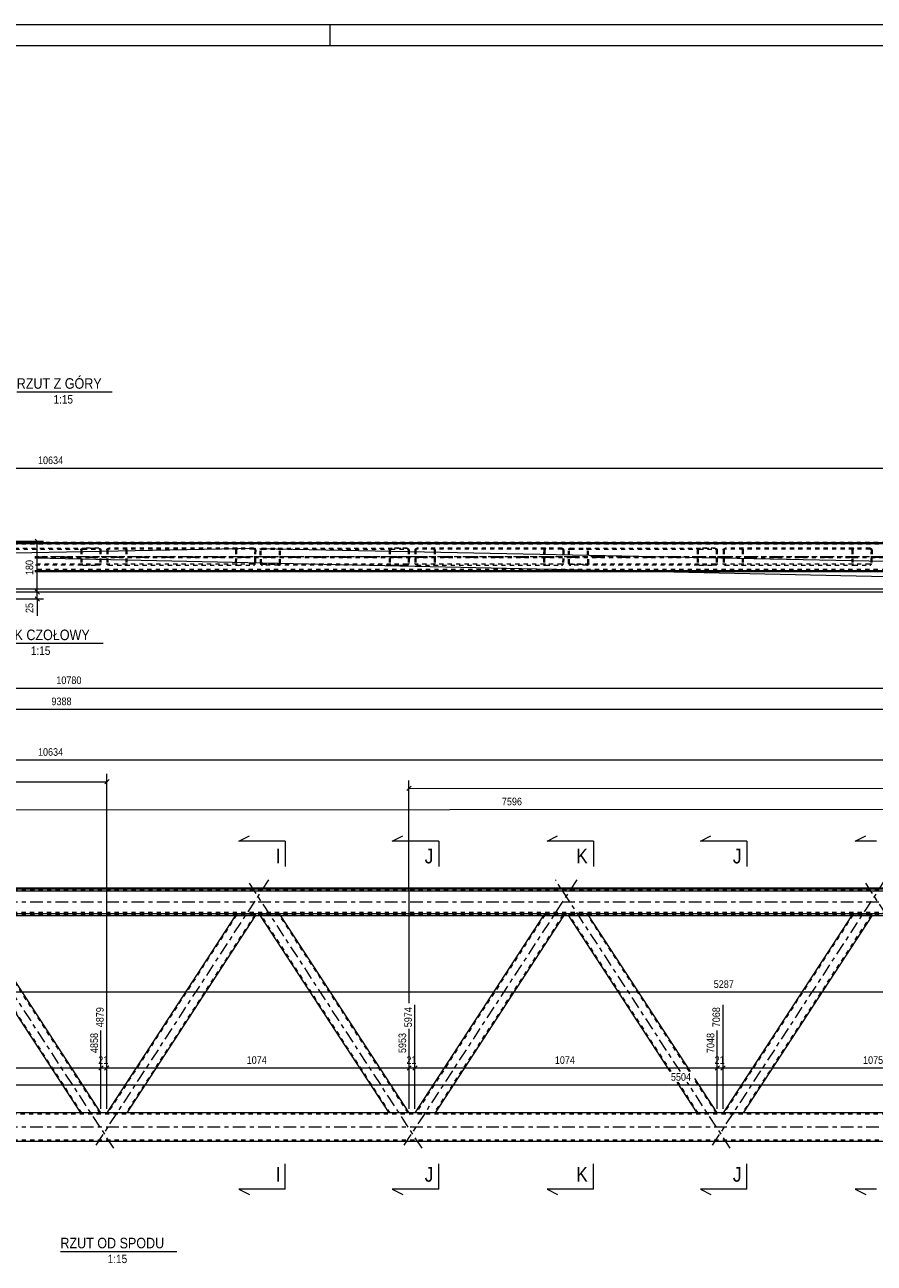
# Model space of a CAD drawing. Header units: millimetres. Extents: x 0 to 914, y 0 to 610.
# Tile 11 of 12: x 422 to 623, y 317 to 610. Entities that reach past the tile are written whole.
import ezdxf

# ---------------------------------------------------------------- set-up
doc = ezdxf.new("R2010")
doc.units = ezdxf.units.MM
for name, pattern in [('XKITLINE00', [0]), ('XKITLINE01', [4, 1, -1, 1, -1]), ('XKITLINE03', [6, 3, -1, 1, -1])]:
    doc.linetypes.add(name, pattern=pattern)
for name, color, linetype, lineweight in [('Arkusz rysunku', 3, 'Continuous', 0), ('Element', 2, 'Continuous', 0), ('Inny typ obiektu', 7, 'Continuous', 0), ('Przekrój', 7, 'Continuous', 0), ('Wymiar', 4, 'Continuous', 0)]:
    doc.layers.add(name, color=color, linetype=linetype, lineweight=lineweight)
doc.styles.add('ARIAL', font='ARIAL.TTF')

msp = doc.modelspace()

# ---------------------------------------------------------------- linework, layer by layer
at = {"layer": 'Arkusz rysunku', "linetype": 'XKITLINE00', "lineweight": 0}
for p, q in [((914, 610), (0, 610)), ((494, 605), (494, 610)), ((909, 605), (5, 605))]:
    msp.add_line(p, q, dxfattribs=at)
at = {"layer": 'Element', "linetype": 'XKITLINE01', "lineweight": 0}
for p, q in [((741.68, 487.28), (344.95, 487.28)), ((344.95, 487.01), (741.68, 487.01)), ((405.43, 485.75), (435.42, 485.75)), ((409.25, 485.95), (439.24, 485.95)), ((434.94, 485.55), (434.98, 485.7)), ((434.94, 485.55), (434.94, 482.35)), ((434.98, 485.7), (435.08, 485.83)), ((435.08, 485.83), (435.24, 485.92)), ((435.2, 485.62), (435.18, 485.55)), ((435.18, 485.55), (435.18, 482.35)), ((435.25, 485.69), (435.2, 485.62)), ((435.24, 485.92), (435.42, 485.95)), ((435.33, 485.73), (435.25, 485.69)), ((435.42, 485.75), (435.33, 485.73)), ((439.24, 485.95), (435.42, 485.95)), ((435.42, 485.75), (439.24, 485.75)), ((439.24, 485.95), (439.42, 485.92)), ((439.33, 485.73), (439.24, 485.75)), ((439.41, 485.69), (439.33, 485.73)), ((439.46, 485.62), (439.41, 485.69)), ((439.42, 485.92), (439.58, 485.83)), ((439.48, 485.55), (439.46, 485.62)), ((439.48, 485.55), (439.48, 482.35)), ((439.58, 485.83), (439.68, 485.7)), ((439.68, 485.7), (439.72, 485.55)), ((439.72, 485.55), (439.72, 482.35)), ((441.08, 485.55), (441.12, 485.7)), ((441.08, 485.55), (441.08, 482.35)), ((441.12, 485.7), (441.22, 485.83)), ((441.22, 485.83), (441.38, 485.92)), ((441.34, 485.62), (441.32, 485.55)), ((441.32, 485.55), (441.32, 482.35)), ((441.39, 485.69), (441.34, 485.62)), ((441.38, 485.92), (441.56, 485.95)), ((441.47, 485.73), (441.39, 485.69)), ((441.56, 485.75), (441.47, 485.73)), ((475.89, 485.95), (441.56, 485.95)), ((475.89, 485.75), (441.56, 485.75)), ((445.38, 485.95), (445.56, 485.92)), ((445.47, 485.73), (445.38, 485.75)), ((445.55, 485.69), (445.47, 485.73)), ((445.6, 485.62), (445.55, 485.69)), ((445.56, 485.92), (445.72, 485.83)), ((445.62, 485.55), (445.6, 485.62)), ((445.62, 485.55), (445.62, 482.35)), ((445.72, 485.83), (445.82, 485.7)), ((445.82, 485.7), (445.86, 485.55)), ((445.86, 485.55), (445.86, 482.35)), ((471.59, 485.55), (471.52, 482.35)), ((471.63, 485.7), (471.59, 485.55)), ((471.74, 485.83), (471.63, 485.7)), ((471.89, 485.92), (471.74, 485.83)), ((471.83, 485.55), (471.76, 482.35)), ((471.83, 485.55), (471.85, 485.62)), ((471.85, 485.62), (471.9, 485.69)), ((472.08, 485.95), (471.89, 485.92)), ((471.9, 485.69), (471.98, 485.73)), ((471.98, 485.73), (472.07, 485.75)), ((476.08, 485.92), (475.89, 485.95)), ((475.89, 485.75), (475.98, 485.73)), ((475.98, 485.73), (476.06, 485.69)), ((476.06, 485.69), (476.11, 485.62)), ((476.12, 485.55), (476.06, 482.35)), ((476.23, 485.83), (476.08, 485.92)), ((476.11, 485.62), (476.12, 485.55)), ((476.33, 485.7), (476.23, 485.83)), ((476.36, 485.55), (476.3, 482.35)), ((476.36, 485.55), (476.33, 485.7)), ((477.46, 485.7), (477.42, 485.55)), ((477.49, 482.35), (477.42, 485.55)), ((477.56, 485.83), (477.46, 485.7)), ((477.71, 485.92), (477.56, 485.83)), ((477.66, 485.55), (477.68, 485.62)), ((477.73, 482.35), (477.66, 485.55)), ((477.68, 485.62), (477.73, 485.69)), ((477.89, 485.95), (477.71, 485.92)), ((477.73, 485.69), (477.81, 485.73)), ((477.81, 485.73), (477.9, 485.75)), ((477.89, 485.95), (481.71, 485.95)), ((477.9, 485.75), (508.4, 485.75)), ((477.9, 485.75), (481.71, 485.75)), ((481.71, 485.95), (512.22, 485.95)), ((481.89, 485.92), (481.71, 485.95)), ((481.71, 485.75), (481.81, 485.73)), ((481.81, 485.73), (481.88, 485.69)), ((481.88, 485.69), (481.94, 485.62)), ((482.05, 485.83), (481.89, 485.92)), ((481.94, 485.62), (481.96, 485.55)), ((482.02, 482.35), (481.96, 485.55)), ((482.16, 485.7), (482.05, 485.83)), ((482.2, 485.55), (482.16, 485.7)), ((482.26, 482.35), (482.2, 485.55)), ((507.93, 485.55), (507.96, 485.7)), ((507.93, 485.55), (507.93, 482.35)), ((507.96, 485.7), (508.07, 485.83)), ((508.07, 485.83), (508.22, 485.92)), ((508.18, 485.62), (508.17, 485.55)), ((508.17, 485.55), (508.17, 482.35)), ((508.24, 485.69), (508.18, 485.62)), ((508.22, 485.92), (508.4, 485.95)), ((508.31, 485.73), (508.24, 485.69)), ((508.4, 485.75), (508.31, 485.73)), ((512.22, 485.95), (508.4, 485.95)), ((508.4, 485.75), (512.22, 485.75)), ((512.22, 485.95), (512.41, 485.92)), ((512.31, 485.73), (512.22, 485.75)), ((512.39, 485.69), (512.31, 485.73)), ((512.44, 485.62), (512.39, 485.69)), ((512.41, 485.92), (512.56, 485.83)), ((512.46, 485.55), (512.44, 485.62)), ((512.46, 485.55), (512.46, 482.35)), ((512.56, 485.83), (512.66, 485.7)), ((512.66, 485.7), (512.7, 485.55)), ((512.7, 485.55), (512.7, 482.35)), ((514.07, 485.55), (514.1, 485.7)), ((514.07, 485.55), (514.07, 482.35)), ((514.1, 485.7), (514.21, 485.83)), ((514.21, 485.83), (514.36, 485.92)), ((514.32, 485.62), (514.31, 485.55)), ((514.31, 485.55), (514.31, 482.35)), ((514.38, 485.69), (514.32, 485.62)), ((514.36, 485.92), (514.54, 485.95)), ((514.45, 485.73), (514.38, 485.69)), ((514.54, 485.75), (514.45, 485.73)), ((548.88, 485.95), (514.54, 485.95)), ((548.87, 485.75), (514.54, 485.75)), ((518.36, 485.95), (518.55, 485.92)), ((518.45, 485.73), (518.36, 485.75)), ((518.53, 485.69), (518.45, 485.73)), ((518.58, 485.62), (518.53, 485.69)), ((518.55, 485.92), (518.7, 485.83)), ((518.6, 485.55), (518.58, 485.62)), ((518.6, 485.55), (518.6, 482.35)), ((518.7, 485.83), (518.8, 485.7)), ((518.8, 485.7), (518.84, 485.55)), ((518.84, 485.55), (518.84, 482.35)), ((544.57, 485.55), (544.51, 482.35)), ((544.61, 485.7), (544.57, 485.55)), ((544.72, 485.83), (544.61, 485.7)), ((544.87, 485.92), (544.72, 485.83)), ((544.81, 485.55), (544.75, 482.35)), ((544.81, 485.55), (544.83, 485.62)), ((544.83, 485.62), (544.88, 485.69)), ((545.06, 485.95), (544.87, 485.92)), ((544.88, 485.69), (544.96, 485.73)), ((544.96, 485.73), (545.05, 485.75)), ((548.87, 485.75), (548.96, 485.73)), ((549.06, 485.92), (548.88, 485.95)), ((548.96, 485.73), (549.04, 485.69)), ((549.04, 485.69), (549.09, 485.62)), ((549.11, 485.55), (549.04, 482.35)), ((549.21, 485.83), (549.06, 485.92)), ((549.09, 485.62), (549.11, 485.55)), ((549.31, 485.7), (549.21, 485.83)), ((549.34, 485.55), (549.28, 482.35)), ((549.34, 485.55), (549.31, 485.7)), ((550.44, 485.7), (550.41, 485.55)), ((550.47, 482.35), (550.41, 485.55)), ((550.54, 485.83), (550.44, 485.7)), ((550.69, 485.92), (550.54, 485.83)), ((550.64, 485.55), (550.66, 485.62)), ((550.71, 482.35), (550.64, 485.55)), ((550.66, 485.62), (550.71, 485.69)), ((550.87, 485.95), (550.69, 485.92)), ((550.71, 485.69), (550.79, 485.73)), ((550.79, 485.73), (550.88, 485.75)), ((550.87, 485.95), (554.69, 485.95)), ((550.88, 485.75), (581.39, 485.75)), ((550.88, 485.75), (554.7, 485.75)), ((554.69, 485.95), (585.2, 485.95)), ((554.88, 485.92), (554.69, 485.95)), ((554.7, 485.75), (554.79, 485.73)), ((554.79, 485.73), (554.87, 485.69)), ((554.87, 485.69), (554.92, 485.62)), ((555.03, 485.83), (554.88, 485.92)), ((554.92, 485.62), (554.94, 485.55)), ((555, 482.35), (554.94, 485.55)), ((555.14, 485.7), (555.03, 485.83)), ((555.18, 485.55), (555.14, 485.7)), ((555.24, 482.35), (555.18, 485.55)), ((580.91, 485.55), (580.95, 485.7)), ((580.91, 485.55), (580.91, 482.35)), ((580.95, 485.7), (581.05, 485.83)), ((581.05, 485.83), (581.2, 485.92)), ((581.17, 485.62), (581.15, 485.55)), ((581.15, 485.55), (581.15, 482.35)), ((581.22, 485.69), (581.17, 485.62)), ((581.2, 485.92), (581.39, 485.95)), ((581.29, 485.73), (581.22, 485.69)), ((581.39, 485.75), (581.29, 485.73)), ((585.2, 485.95), (581.39, 485.95)), ((581.39, 485.75), (585.2, 485.75)), ((585.2, 485.95), (585.39, 485.92)), ((585.3, 485.73), (585.2, 485.75)), ((585.37, 485.69), (585.3, 485.73)), ((585.42, 485.62), (585.37, 485.69)), ((585.39, 485.92), (585.54, 485.83)), ((585.44, 485.55), (585.42, 485.62)), ((585.44, 485.55), (585.44, 482.35)), ((585.54, 485.83), (585.64, 485.7)), ((585.64, 485.7), (585.68, 485.55)), ((585.68, 485.55), (585.68, 482.35)), ((587.05, 485.55), (587.09, 485.7)), ((587.05, 485.55), (587.05, 482.35)), ((587.09, 485.7), (587.19, 485.83)), ((587.19, 485.83), (587.34, 485.92)), ((587.31, 485.62), (587.29, 485.55)), ((587.29, 485.55), (587.29, 482.35)), ((587.36, 485.69), (587.31, 485.62)), ((587.34, 485.92), (587.53, 485.95)), ((587.44, 485.73), (587.36, 485.69)), ((587.53, 485.75), (587.44, 485.73)), ((621.86, 485.95), (587.53, 485.95)), ((621.86, 485.75), (587.53, 485.75)), ((591.34, 485.95), (591.53, 485.92)), ((591.44, 485.73), (591.34, 485.75)), ((591.51, 485.69), (591.44, 485.73)), ((591.56, 485.62), (591.51, 485.69)), ((591.53, 485.92), (591.68, 485.83)), ((591.58, 485.55), (591.56, 485.62)), ((591.58, 485.55), (591.58, 482.35)), ((591.68, 485.83), (591.79, 485.7)), ((591.79, 485.7), (591.82, 485.55)), ((591.82, 485.55), (591.82, 482.35)), ((617.56, 485.55), (617.49, 482.35)), ((617.6, 485.7), (617.56, 485.55)), ((617.7, 485.83), (617.6, 485.7)), ((617.86, 485.92), (617.7, 485.83)), ((617.79, 485.55), (617.73, 482.35)), ((617.79, 485.55), (617.81, 485.62)), ((617.81, 485.62), (617.87, 485.69)), ((618.04, 485.95), (617.86, 485.92)), ((617.87, 485.69), (617.95, 485.73)), ((617.95, 485.73), (618.04, 485.75)), ((622.04, 485.92), (621.86, 485.95)), ((621.86, 485.75), (621.95, 485.73)), ((621.95, 485.73), (622.02, 485.69)), ((622.02, 485.69), (622.07, 485.62)), ((622.09, 485.55), (622.02, 482.35)), ((622.19, 485.83), (622.04, 485.92)), ((622.07, 485.62), (622.09, 485.55)), ((622.3, 485.7), (622.19, 485.83)), ((622.33, 485.55), (622.26, 482.35)), ((622.33, 485.55), (622.3, 485.7)), ((424.03, 483.96), (749.51, 483.96)), ((424.03, 483.74), (749.51, 483.74)), ((435.42, 482.15), (424.03, 482.15)), ((439.24, 481.95), (424.03, 481.95)), ((434.98, 482.19), (434.94, 482.35)), ((435.08, 482.07), (434.98, 482.19)), ((435.24, 481.98), (435.08, 482.07)), ((435.18, 482.35), (435.2, 482.27)), ((435.2, 482.27), (435.25, 482.21)), ((435.42, 481.95), (435.24, 481.98)), ((435.25, 482.21), (435.33, 482.16)), ((435.33, 482.16), (435.42, 482.15)), ((439.24, 482.15), (435.42, 482.15)), ((435.42, 481.95), (439.24, 481.95)), ((439.24, 482.15), (439.33, 482.16)), ((439.42, 481.98), (439.24, 481.95)), ((439.33, 482.16), (439.41, 482.21)), ((439.41, 482.21), (439.46, 482.27)), ((439.58, 482.07), (439.42, 481.98)), ((439.46, 482.27), (439.48, 482.35)), ((439.68, 482.19), (439.58, 482.07)), ((439.72, 482.35), (439.68, 482.19)), ((441.12, 482.19), (441.08, 482.35)), ((441.22, 482.07), (441.12, 482.19)), ((441.38, 481.98), (441.22, 482.07)), ((441.32, 482.35), (441.34, 482.27)), ((441.34, 482.27), (441.39, 482.21)), ((441.56, 481.95), (441.38, 481.98)), ((441.39, 482.21), (441.47, 482.16)), ((441.47, 482.16), (441.56, 482.15)), ((475.82, 482.15), (441.56, 482.15)), ((441.56, 481.95), (471.99, 481.95)), ((445.38, 482.15), (445.47, 482.16)), ((445.56, 481.98), (445.38, 481.95)), ((445.47, 482.16), (445.55, 482.21)), ((445.55, 482.21), (445.6, 482.27)), ((445.72, 482.07), (445.56, 481.98)), ((445.6, 482.27), (445.62, 482.35)), ((445.82, 482.19), (445.72, 482.07)), ((445.86, 482.35), (445.82, 482.19)), ((471.52, 482.35), (471.56, 482.19)), ((471.56, 482.19), (471.66, 482.07)), ((471.66, 482.07), (471.81, 481.98)), ((471.78, 482.27), (471.76, 482.35)), ((471.83, 482.21), (471.78, 482.27)), ((471.81, 481.98), (471.99, 481.95)), ((471.91, 482.16), (471.83, 482.21)), ((472, 482.15), (471.91, 482.16)), ((471.99, 481.95), (475.81, 481.95)), ((475.81, 481.95), (475.99, 481.98)), ((475.91, 482.16), (475.82, 482.15)), ((475.99, 482.21), (475.91, 482.16)), ((476.04, 482.27), (475.99, 482.21)), ((475.99, 481.98), (476.15, 482.07)), ((476.06, 482.35), (476.04, 482.27)), ((476.15, 482.07), (476.26, 482.19)), ((476.26, 482.19), (476.3, 482.35)), ((477.49, 482.35), (477.53, 482.19)), ((477.53, 482.19), (477.63, 482.06)), ((477.63, 482.06), (477.79, 481.98)), ((477.75, 482.27), (477.73, 482.35)), ((477.8, 482.21), (477.75, 482.27)), ((477.79, 481.98), (477.97, 481.95)), ((477.88, 482.16), (477.8, 482.21)), ((477.97, 482.15), (477.88, 482.16)), ((508.4, 482.15), (477.97, 482.15)), ((477.97, 482.15), (481.79, 482.15)), ((481.79, 481.95), (477.97, 481.95)), ((481.88, 482.16), (481.79, 482.15)), ((481.79, 481.95), (481.97, 481.98)), ((512.22, 481.95), (481.79, 481.95)), ((481.96, 482.21), (481.88, 482.16)), ((482.01, 482.27), (481.96, 482.21)), ((481.97, 481.98), (482.13, 482.06)), ((482.02, 482.35), (482.01, 482.27)), ((482.13, 482.06), (482.23, 482.19)), ((482.23, 482.19), (482.26, 482.35)), ((507.96, 482.19), (507.93, 482.35)), ((508.07, 482.07), (507.96, 482.19)), ((508.22, 481.98), (508.07, 482.07)), ((508.17, 482.35), (508.18, 482.27)), ((508.18, 482.27), (508.24, 482.21)), ((508.4, 481.95), (508.22, 481.98)), ((508.24, 482.21), (508.31, 482.16)), ((508.31, 482.16), (508.4, 482.15)), ((512.22, 482.15), (508.4, 482.15)), ((508.4, 481.95), (512.22, 481.95)), ((512.22, 482.15), (512.31, 482.16)), ((512.41, 481.98), (512.22, 481.95)), ((512.31, 482.16), (512.39, 482.21)), ((512.39, 482.21), (512.44, 482.27)), ((512.56, 482.07), (512.41, 481.98)), ((512.44, 482.27), (512.46, 482.35)), ((512.66, 482.19), (512.56, 482.07)), ((512.7, 482.35), (512.66, 482.19)), ((514.1, 482.19), (514.07, 482.35)), ((514.21, 482.07), (514.1, 482.19)), ((514.36, 481.98), (514.21, 482.07)), ((514.31, 482.35), (514.32, 482.27)), ((514.32, 482.27), (514.38, 482.21)), ((514.54, 481.95), (514.36, 481.98)), ((514.38, 482.21), (514.45, 482.16)), ((514.45, 482.16), (514.54, 482.15)), ((548.8, 482.15), (514.54, 482.15)), ((514.54, 481.95), (544.98, 481.95)), ((518.36, 482.15), (518.45, 482.16)), ((518.55, 481.98), (518.36, 481.95)), ((518.45, 482.16), (518.53, 482.21)), ((518.53, 482.21), (518.58, 482.27)), ((518.7, 482.07), (518.55, 481.98)), ((518.58, 482.27), (518.6, 482.35)), ((518.8, 482.19), (518.7, 482.07)), ((518.84, 482.35), (518.8, 482.19)), ((544.51, 482.35), (544.54, 482.19)), ((544.54, 482.19), (544.64, 482.07)), ((544.64, 482.07), (544.79, 481.98)), ((544.76, 482.27), (544.75, 482.35)), ((544.81, 482.21), (544.76, 482.27)), ((544.79, 481.98), (544.98, 481.95)), ((544.89, 482.16), (544.81, 482.21)), ((544.98, 482.15), (544.89, 482.16)), ((544.98, 481.95), (548.79, 481.95)), ((548.79, 481.95), (548.98, 481.98)), ((548.89, 482.16), (548.8, 482.15)), ((548.97, 482.21), (548.89, 482.16)), ((549.02, 482.27), (548.97, 482.21)), ((548.98, 481.98), (549.13, 482.07)), ((549.04, 482.35), (549.02, 482.27)), ((549.13, 482.07), (549.24, 482.19)), ((549.24, 482.19), (549.28, 482.35)), ((550.47, 482.35), (550.51, 482.19)), ((550.51, 482.19), (550.62, 482.06)), ((550.62, 482.06), (550.77, 481.98)), ((550.73, 482.27), (550.71, 482.35)), ((550.78, 482.21), (550.73, 482.27)), ((550.77, 481.98), (550.96, 481.95)), ((550.86, 482.16), (550.78, 482.21)), ((550.95, 482.15), (550.86, 482.16)), ((581.39, 482.15), (550.95, 482.15)), ((550.95, 482.15), (554.77, 482.15)), ((554.77, 481.95), (550.96, 481.95)), ((554.86, 482.16), (554.77, 482.15)), ((554.77, 481.95), (554.96, 481.98)), ((585.2, 481.95), (554.77, 481.95)), ((554.94, 482.21), (554.86, 482.16)), ((554.99, 482.27), (554.94, 482.21)), ((554.96, 481.98), (555.11, 482.06)), ((555, 482.35), (554.99, 482.27)), ((555.11, 482.06), (555.21, 482.19)), ((555.21, 482.19), (555.24, 482.35)), ((580.95, 482.19), (580.91, 482.35)), ((581.05, 482.07), (580.95, 482.19)), ((581.2, 481.98), (581.05, 482.07)), ((581.15, 482.35), (581.17, 482.27)), ((581.17, 482.27), (581.22, 482.21)), ((581.39, 481.95), (581.2, 481.98)), ((581.22, 482.21), (581.29, 482.16)), ((581.29, 482.16), (581.39, 482.15)), ((585.2, 482.15), (581.39, 482.15)), ((581.39, 481.95), (585.2, 481.95)), ((585.2, 482.15), (585.3, 482.16)), ((585.39, 481.98), (585.2, 481.95)), ((585.3, 482.16), (585.37, 482.21)), ((585.37, 482.21), (585.42, 482.27)), ((585.54, 482.07), (585.39, 481.98)), ((585.42, 482.27), (585.44, 482.35)), ((585.64, 482.19), (585.54, 482.07)), ((585.68, 482.35), (585.64, 482.19)), ((587.09, 482.19), (587.05, 482.35)), ((587.19, 482.07), (587.09, 482.19)), ((587.34, 481.98), (587.19, 482.07)), ((587.29, 482.35), (587.31, 482.27)), ((587.31, 482.27), (587.36, 482.21)), ((587.53, 481.95), (587.34, 481.98)), ((587.36, 482.21), (587.44, 482.16)), ((587.44, 482.16), (587.53, 482.15)), ((621.78, 482.15), (587.53, 482.15)), ((587.53, 481.95), (617.96, 481.95)), ((591.34, 482.15), (591.44, 482.16)), ((591.53, 481.98), (591.34, 481.95)), ((591.44, 482.16), (591.51, 482.21)), ((591.51, 482.21), (591.56, 482.27)), ((591.68, 482.07), (591.53, 481.98)), ((591.56, 482.27), (591.58, 482.35)), ((591.79, 482.19), (591.68, 482.07)), ((591.82, 482.35), (591.79, 482.19)), ((617.49, 482.35), (617.52, 482.19)), ((617.52, 482.19), (617.62, 482.07)), ((617.62, 482.07), (617.78, 481.98)), ((617.75, 482.27), (617.73, 482.35)), ((617.8, 482.21), (617.75, 482.27)), ((617.78, 481.98), (617.96, 481.95)), ((617.87, 482.16), (617.8, 482.21)), ((617.96, 482.15), (617.87, 482.16)), ((617.96, 481.95), (621.78, 481.95)), ((621.87, 482.16), (621.78, 482.15)), ((621.78, 481.95), (621.96, 481.98)), ((621.95, 482.21), (621.87, 482.16)), ((622, 482.27), (621.95, 482.21)), ((621.96, 481.98), (622.12, 482.07)), ((622.02, 482.35), (622, 482.27)), ((622.12, 482.07), (622.22, 482.19)), ((622.22, 482.19), (622.26, 482.35)), ((741.68, 480.88), (424.03, 480.88)), ((778.51, 480.62), (424.03, 480.62)), ((741.68, 480.61), (424.03, 480.61)), ((778.51, 480.6), (424.03, 480.6)), ((424.03, 480.43), (778.51, 480.43)), ((344.95, 404.94), (789.91, 404.94)), ((344.95, 404.81), (789.91, 404.81)), ((789.91, 399.61), (344.95, 399.61)), ((789.91, 399.54), (344.95, 399.54)), ((344.95, 399.08), (789.91, 399.08)), ((439.48, 352.15), (409.49, 398.23)), ((471.83, 399.03), (441.32, 352.15)), ((476.12, 399.03), (445.62, 352.15)), ((471.52, 398.92), (471.49, 398.87)), ((471.52, 398.92), (471.59, 399.03)), ((471.52, 398.92), (471.56, 398.92)), ((471.56, 398.92), (471.66, 398.92)), ((471.63, 399.03), (471.59, 399.03)), ((471.74, 399.03), (471.63, 399.03)), ((471.66, 398.92), (471.81, 398.91)), ((471.89, 399.04), (471.74, 399.03)), ((471.78, 398.92), (471.76, 398.92)), ((471.83, 398.92), (471.78, 398.92)), ((471.81, 398.91), (471.99, 398.91)), ((471.83, 399.03), (471.85, 399.03)), ((471.91, 398.92), (471.83, 398.92)), ((471.85, 399.03), (471.9, 399.03)), ((472.08, 399.04), (471.89, 399.04)), ((471.9, 399.03), (471.98, 399.03)), ((472, 398.92), (471.91, 398.92)), ((471.98, 399.03), (472.07, 399.03)), ((471.99, 398.91), (475.81, 398.91)), ((472, 398.92), (475.82, 398.92)), ((472.07, 399.03), (475.89, 399.03)), ((472.08, 399.04), (475.89, 399.04)), ((475.81, 398.91), (475.99, 398.91)), ((475.91, 398.92), (475.82, 398.92)), ((476.08, 399.04), (475.89, 399.04)), ((475.89, 399.03), (475.98, 399.03)), ((475.99, 398.92), (475.91, 398.92)), ((475.98, 399.03), (476.06, 399.03)), ((476.04, 398.92), (475.99, 398.92)), ((475.99, 398.91), (476.15, 398.92)), ((476.06, 398.92), (476.04, 398.92)), ((476.06, 399.03), (476.11, 399.03)), ((476.23, 399.03), (476.08, 399.04)), ((476.11, 399.03), (476.12, 399.03)), ((476.15, 398.92), (476.26, 398.92)), ((476.33, 399.03), (476.23, 399.03)), ((476.3, 398.92), (476.26, 398.87)), ((476.26, 398.92), (476.3, 398.92)), ((476.3, 398.92), (476.36, 399.03)), ((476.36, 399.03), (476.33, 399.03)), ((477.49, 398.92), (477.42, 399.03)), ((477.46, 399.03), (477.42, 399.03)), ((477.56, 399.03), (477.46, 399.03)), ((477.52, 398.87), (477.49, 398.92)), ((477.49, 398.92), (477.53, 398.92)), ((477.53, 398.92), (477.63, 398.92)), ((477.71, 399.04), (477.56, 399.03)), ((477.63, 398.92), (477.79, 398.91)), ((508.17, 352.15), (477.66, 399.03)), ((477.66, 399.03), (477.73, 398.92)), ((477.66, 399.03), (477.68, 399.03)), ((477.68, 399.03), (477.73, 399.03)), ((477.89, 399.04), (477.71, 399.04)), ((477.73, 399.03), (477.81, 399.03)), ((477.75, 398.92), (477.73, 398.92)), ((477.8, 398.92), (477.75, 398.92)), ((477.79, 398.91), (477.97, 398.91)), ((477.88, 398.92), (477.8, 398.92)), ((477.81, 399.03), (477.9, 399.03)), ((477.97, 398.92), (477.88, 398.92)), ((477.89, 399.04), (481.71, 399.04)), ((477.9, 399.03), (481.71, 399.03)), ((477.97, 398.92), (481.79, 398.92)), ((477.97, 398.91), (481.79, 398.91)), ((481.89, 399.04), (481.71, 399.04)), ((481.71, 399.03), (481.81, 399.03)), ((481.88, 398.92), (481.79, 398.92)), ((481.79, 398.91), (481.97, 398.91)), ((481.81, 399.03), (481.88, 399.03)), ((481.88, 399.03), (481.94, 399.03)), ((481.96, 398.92), (481.88, 398.92)), ((482.05, 399.03), (481.89, 399.04)), ((481.94, 399.03), (481.96, 399.03)), ((512.46, 352.15), (481.96, 399.03)), ((481.96, 399.03), (482.02, 398.92)), ((482.01, 398.92), (481.96, 398.92)), ((481.97, 398.91), (482.13, 398.92)), ((482.02, 398.92), (482.01, 398.92)), ((482.16, 399.03), (482.05, 399.03)), ((482.13, 398.92), (482.23, 398.92)), ((482.2, 399.03), (482.16, 399.03)), ((482.26, 398.92), (482.2, 399.03)), ((482.23, 398.92), (482.26, 398.92)), ((482.3, 398.87), (482.26, 398.92)), ((544.81, 399.03), (514.31, 352.15)), ((549.11, 399.03), (518.6, 352.15)), ((544.51, 398.92), (544.47, 398.87)), ((544.51, 398.92), (544.57, 399.03)), ((544.51, 398.92), (544.54, 398.92)), ((544.54, 398.92), (544.64, 398.92)), ((544.61, 399.03), (544.57, 399.03)), ((544.72, 399.03), (544.61, 399.03)), ((544.64, 398.92), (544.79, 398.91)), ((544.87, 399.04), (544.72, 399.03)), ((544.76, 398.92), (544.75, 398.92)), ((544.81, 398.92), (544.76, 398.92)), ((544.79, 398.91), (544.98, 398.91)), ((544.81, 399.03), (544.83, 399.03)), ((544.89, 398.92), (544.81, 398.92)), ((544.83, 399.03), (544.88, 399.03)), ((545.06, 399.04), (544.87, 399.04)), ((544.88, 399.03), (544.96, 399.03)), ((544.98, 398.92), (544.89, 398.92)), ((544.96, 399.03), (545.05, 399.03)), ((544.98, 398.92), (548.8, 398.92)), ((544.98, 398.91), (548.79, 398.91)), ((545.05, 399.03), (548.87, 399.03)), ((545.06, 399.04), (548.88, 399.04)), ((548.79, 398.91), (548.98, 398.91)), ((548.89, 398.92), (548.8, 398.92)), ((548.87, 399.03), (548.96, 399.03)), ((549.06, 399.04), (548.88, 399.04)), ((548.97, 398.92), (548.89, 398.92)), ((548.96, 399.03), (549.04, 399.03)), ((549.02, 398.92), (548.97, 398.92)), ((548.98, 398.91), (549.13, 398.92)), ((549.04, 398.92), (549.02, 398.92)), ((549.04, 399.03), (549.09, 399.03)), ((549.21, 399.03), (549.06, 399.04)), ((549.09, 399.03), (549.11, 399.03)), ((549.13, 398.92), (549.24, 398.92)), ((549.31, 399.03), (549.21, 399.03)), ((549.28, 398.92), (549.24, 398.87)), ((549.24, 398.92), (549.28, 398.92)), ((549.28, 398.92), (549.34, 399.03)), ((549.34, 399.03), (549.31, 399.03)), ((550.47, 398.92), (550.41, 399.03)), ((550.44, 399.03), (550.41, 399.03)), ((550.54, 399.03), (550.44, 399.03)), ((550.51, 398.87), (550.47, 398.92)), ((550.47, 398.92), (550.51, 398.92)), ((550.51, 398.92), (550.62, 398.92)), ((550.69, 399.04), (550.54, 399.03)), ((550.62, 398.92), (550.77, 398.91)), ((574.78, 361.93), (550.64, 399.03)), ((550.64, 399.03), (550.71, 398.92)), ((550.64, 399.03), (550.66, 399.03)), ((550.66, 399.03), (550.71, 399.03)), ((550.87, 399.04), (550.69, 399.04)), ((550.71, 399.03), (550.79, 399.03)), ((550.73, 398.92), (550.71, 398.92)), ((550.78, 398.92), (550.73, 398.92)), ((550.77, 398.91), (550.96, 398.91)), ((550.86, 398.92), (550.78, 398.92)), ((550.79, 399.03), (550.88, 399.03)), ((550.95, 398.92), (550.86, 398.92)), ((550.87, 399.04), (554.69, 399.04)), ((550.88, 399.03), (554.7, 399.03)), ((550.95, 398.92), (554.77, 398.92)), ((550.96, 398.91), (554.77, 398.91)), ((554.88, 399.04), (554.69, 399.04)), ((554.7, 399.03), (554.79, 399.03)), ((554.86, 398.92), (554.77, 398.92)), ((554.77, 398.91), (554.96, 398.91)), ((554.79, 399.03), (554.87, 399.03)), ((554.94, 398.92), (554.86, 398.92)), ((554.87, 399.03), (554.92, 399.03)), ((555.03, 399.03), (554.88, 399.04)), ((554.92, 399.03), (554.94, 399.03)), ((579.07, 361.93), (554.94, 399.03)), ((554.94, 399.03), (555, 398.92)), ((554.99, 398.92), (554.94, 398.92)), ((554.96, 398.91), (555.11, 398.92)), ((555, 398.92), (554.99, 398.92)), ((555.14, 399.03), (555.03, 399.03)), ((555.11, 398.92), (555.21, 398.92)), ((555.18, 399.03), (555.14, 399.03)), ((555.24, 398.92), (555.18, 399.03)), ((555.21, 398.92), (555.24, 398.92)), ((555.28, 398.87), (555.24, 398.92)), ((617.79, 399.03), (587.29, 352.15)), ((622.09, 399.03), (591.58, 352.15)), ((617.49, 398.92), (617.46, 398.87)), ((617.49, 398.92), (617.56, 399.03)), ((617.49, 398.92), (617.52, 398.92)), ((617.52, 398.92), (617.62, 398.92)), ((617.6, 399.03), (617.56, 399.03)), ((617.7, 399.03), (617.6, 399.03)), ((617.62, 398.92), (617.78, 398.91)), ((617.86, 399.04), (617.7, 399.03)), ((617.75, 398.92), (617.73, 398.92)), ((617.8, 398.92), (617.75, 398.92)), ((617.78, 398.91), (617.96, 398.91)), ((617.79, 399.03), (617.81, 399.03)), ((617.87, 398.92), (617.8, 398.92)), ((617.81, 399.03), (617.87, 399.03)), ((618.04, 399.04), (617.86, 399.04)), ((617.87, 399.03), (617.95, 399.03)), ((617.96, 398.92), (617.87, 398.92)), ((617.95, 399.03), (618.04, 399.03)), ((617.96, 398.92), (621.78, 398.92)), ((617.96, 398.91), (621.78, 398.91)), ((618.04, 399.04), (621.86, 399.04)), ((618.04, 399.03), (621.86, 399.03)), ((621.87, 398.92), (621.78, 398.92)), ((621.78, 398.91), (621.96, 398.91)), ((622.04, 399.04), (621.86, 399.04)), ((621.86, 399.03), (621.95, 399.03)), ((621.95, 398.92), (621.87, 398.92)), ((621.95, 399.03), (622.02, 399.03)), ((622, 398.92), (621.95, 398.92)), ((621.96, 398.91), (622.12, 398.92)), ((622.02, 398.92), (622, 398.92)), ((622.02, 399.03), (622.07, 399.03)), ((622.19, 399.03), (622.04, 399.04)), ((622.07, 399.03), (622.09, 399.03)), ((622.12, 398.92), (622.22, 398.92)), ((622.3, 399.03), (622.19, 399.03)), ((622.22, 398.92), (622.26, 398.92)), ((622.26, 398.92), (622.23, 398.87)), ((622.26, 398.92), (622.33, 399.03)), ((622.33, 399.03), (622.3, 399.03)), ((435.18, 352.15), (411.94, 387.87)), ((581.15, 352.15), (576.42, 359.41)), ((585.44, 352.15), (580.39, 359.91)), ((741.68, 351.88), (344.95, 351.88)), ((439.72, 352.15), (434.94, 352.15)), ((445.86, 352.15), (441.08, 352.15)), ((512.7, 352.15), (507.93, 352.15)), ((518.84, 352.15), (514.07, 352.15)), ((585.68, 352.15), (580.91, 352.15)), ((591.82, 352.15), (587.05, 352.15)), ((344.95, 345.75), (741.68, 345.75))]:
    msp.add_line(p, q, dxfattribs=at)
at = {"layer": 'Element', "linetype": 'XKITLINE00', "lineweight": 0}
for p, q in [((344.95, 487.28), (789.91, 487.28)), ((344.95, 487.26), (789.91, 487.26)), ((344.95, 487.1), (789.91, 487.1)), ((344.95, 487.08), (789.91, 487.08)), ((424.03, 480.42), (778.51, 480.42)), ((344.95, 405.48), (789.91, 405.48)), ((344.95, 405.27), (789.91, 405.27)), ((789.91, 404.73), (344.95, 404.73)), ((344.95, 399.4), (789.91, 399.4)), ((780.71, 398.87), (344.95, 398.87)), ((439.72, 352.15), (409.97, 397.86)), ((471.49, 398.87), (441.08, 352.15)), ((476.26, 398.87), (445.86, 352.15)), ((507.93, 352.15), (477.52, 398.87)), ((512.7, 352.15), (482.3, 398.87)), ((544.47, 398.87), (514.07, 352.15)), ((549.24, 398.87), (518.84, 352.15)), ((574.54, 361.93), (550.51, 398.87)), ((579.31, 361.93), (555.28, 398.87)), ((617.46, 398.87), (587.05, 352.15)), ((622.23, 398.87), (591.82, 352.15)), ((434.94, 352.15), (411.94, 387.5)), ((580.91, 352.15), (576.18, 359.41)), ((585.68, 352.15), (580.39, 360.28)), ((731.43, 352.15), (344.95, 352.15)), ((344.95, 345.48), (741.68, 345.48))]:
    msp.add_line(p, q, dxfattribs=at)
at = {"layer": 'Element', "linetype": 'XKITLINE03', "lineweight": 0}
for p, q in [((442.78, 483.95), (424.03, 483.95)), ((424.03, 483.94), (749.51, 483.94)), ((424.03, 483.85), (749.51, 483.85)), ((479.4, 483.95), (438.02, 483.95)), ((515.77, 483.95), (474.39, 483.95)), ((552.38, 483.95), (511, 483.95)), ((588.75, 483.95), (547.37, 483.95)), ((625.36, 483.95), (583.98, 483.95)), ((661.73, 483.95), (620.35, 483.95)), ((442.78, 343.76), (401.4, 407.36)), ((479.4, 407.36), (438.02, 343.76)), ((515.77, 343.76), (474.39, 407.36)), ((552.38, 407.36), (511, 343.76)), ((576.93, 361.93), (547.37, 407.36)), ((625.36, 407.36), (583.98, 343.76)), ((661.73, 343.76), (620.35, 407.36)), ((344.95, 402.17), (799.91, 402.17)), ((588.75, 343.76), (578.57, 359.41)), ((344.95, 348.81), (751.68, 348.81))]:
    msp.add_line(p, q, dxfattribs=at)
at = {"layer": 'Inny typ obiektu', "linetype": 'XKITLINE00', "lineweight": 0}
for p, q in [((419.77, 523), (442.36, 523)), ((411.17, 463.43), (440.25, 463.43)), ((430.11, 319.31), (457.71, 319.31))]:
    msp.add_line(p, q, dxfattribs=at)
at = {"layer": 'Przekrój', "linetype": 'XKITLINE00', "lineweight": 0}
for p, q in [((472.37, 416.52), (474.87, 417.77)), ((508.7, 416.52), (511.2, 417.77)), ((545.35, 416.52), (547.85, 417.77)), ((581.68, 416.52), (584.18, 417.77)), ((618.34, 416.52), (620.84, 417.77)), ((477.37, 416.52), (472.37, 416.52)), ((483.37, 416.52), (477.37, 416.52)), ((483.37, 416.52), (483.37, 410.52)), ((513.7, 416.52), (508.7, 416.52)), ((519.7, 416.52), (513.7, 416.52)), ((519.7, 416.52), (519.7, 410.52)), ((550.35, 416.52), (545.35, 416.52)), ((556.35, 416.52), (550.35, 416.52)), ((556.35, 416.52), (556.35, 410.52)), ((586.68, 416.52), (581.68, 416.52)), ((592.68, 416.52), (586.68, 416.52)), ((592.68, 416.52), (592.68, 410.52)), ((623.34, 416.52), (618.34, 416.52)), ((483.37, 334.1), (483.37, 340.1)), ((519.7, 334.1), (519.7, 340.1)), ((556.35, 334.1), (556.35, 340.1)), ((592.68, 334.1), (592.68, 340.1)), ((472.37, 334.1), (474.87, 332.85)), ((477.37, 334.1), (472.37, 334.1)), ((483.37, 334.1), (477.37, 334.1)), ((508.7, 334.1), (511.2, 332.85)), ((513.7, 334.1), (508.7, 334.1)), ((519.7, 334.1), (513.7, 334.1)), ((545.35, 334.1), (547.85, 332.85)), ((550.35, 334.1), (545.35, 334.1)), ((556.35, 334.1), (550.35, 334.1)), ((581.68, 334.1), (584.18, 332.85)), ((586.68, 334.1), (581.68, 334.1)), ((592.68, 334.1), (586.68, 334.1)), ((618.34, 334.1), (620.84, 332.85)), ((623.34, 334.1), (618.34, 334.1))]:
    msp.add_line(p, q, dxfattribs=at)
at = {"layer": 'Wymiar', "linetype": 'XKITLINE00', "lineweight": 0}
for p, q in [((75.57, 504.94), (780.71, 504.94)), ((414.91, 487.61), (426.07, 487.61)), ((424.12, 488.12), (425.14, 487.1)), ((424.63, 475.6), (424.63, 487.61)), ((476.42, 485.93), (162.03, 479.51)), ((477.37, 485.93), (778.51, 479.78)), ((424.03, 483.72), (802.64, 475.28)), ((778.51, 480.62), (424.03, 480.62)), ((778.51, 480.62), (424.03, 480.62)), ((406.24, 475.6), (806.07, 475.6)), ((406.24, 475.6), (426.07, 475.6)), ((406.24, 475.6), (426.07, 475.6)), ((412.29, 476.32), (805.51, 476.32)), ((412.29, 476.32), (805.51, 476.32)), ((424.12, 476.11), (425.14, 475.09)), ((424.12, 476.11), (425.14, 475.09)), ((424.63, 473.95), (424.63, 475.6)), ((412.24, 473.95), (426.07, 473.95)), ((424.12, 474.46), (425.14, 473.44)), ((424.63, 473.95), (424.63, 469.93)), ((424.63, 473.95), (424.63, 469.93)), ((75.04, 452.81), (789.91, 452.81)), ((119.63, 447.81), (741.68, 447.81)), ((75.57, 435.81), (780.71, 435.81)), ((441.09, 365.93), (441.14, 432.47)), ((75.59, 430.84), (441.14, 430.61)), ((441.64, 431.12), (440.63, 430.1)), ((513.16, 429.57), (512.14, 428.56)), ((512.68, 378.15), (512.65, 430.92)), ((512.65, 429.06), (789.89, 429.24)), ((284.78, 423.92), (789.89, 424.24)), ((411.29, 380.81), (763.71, 380.81)), ((441.08, 353.15), (441.08, 377.79)), ((441.08, 365.93), (441.08, 377.79)), ((514.07, 353.15), (514.07, 377.79)), ((514.07, 365.93), (514.07, 377.79)), ((587.05, 353.15), (587.05, 377.79)), ((587.05, 365.93), (587.05, 377.79)), ((439.72, 365.93), (439.72, 371.67)), ((439.72, 353.15), (439.72, 371.67)), ((512.69, 365.93), (512.69, 372.09)), ((512.7, 365.93), (512.7, 371.67)), ((512.7, 353.15), (512.7, 371.67)), ((585.68, 365.93), (585.68, 371.67)), ((585.68, 353.15), (585.68, 371.67)), ((364.99, 362.81), (439.72, 362.81)), ((440.23, 363.32), (439.21, 362.3)), ((440.23, 363.32), (439.21, 362.3)), ((439.72, 353.15), (439.72, 363.41)), ((439.72, 362.81), (441.08, 362.81)), ((441.59, 363.32), (440.58, 362.3)), ((441.59, 363.32), (440.58, 362.3)), ((441.08, 353.15), (441.08, 363.41)), ((441.08, 362.81), (512.7, 362.81)), ((441.09, 353.15), (441.09, 363.41)), ((513.21, 363.32), (512.19, 362.3)), ((513.21, 363.32), (512.19, 362.3)), ((512.7, 353.15), (512.69, 363.41)), ((512.7, 353.15), (512.7, 363.41)), ((512.7, 362.81), (514.07, 362.81)), ((514.58, 363.32), (513.56, 362.3)), ((514.58, 363.32), (513.56, 362.3)), ((514.07, 353.15), (514.07, 363.41)), ((514.07, 362.81), (585.68, 362.81)), ((586.19, 363.32), (585.17, 362.3)), ((586.19, 363.32), (585.17, 362.3)), ((585.68, 353.15), (585.68, 363.41)), ((585.68, 362.81), (587.05, 362.81)), ((587.56, 363.32), (586.54, 362.3)), ((587.56, 363.32), (586.54, 362.3)), ((587.05, 353.15), (587.05, 363.41)), ((587.05, 362.81), (658.67, 362.81)), ((393.91, 358.81), (760.81, 358.81))]:
    msp.add_line(p, q, dxfattribs=at)

# ---------------------------------------------------------------- texts
at = {"layer": 'Inny typ obiektu', "style": 'ARIAL', "width": 0.85}
for s, height, p in [('RZUT Z GÓRY', 2.5, (419.77, 523.75)), ('1:15', 2, (428.47, 520.25)), ('WIDOK CZOŁOWY', 2.5, (411.17, 464.18)), ('1:15', 2, (423.11, 460.68)), ('RZUT OD SPODU', 2.5, (430.11, 320.06)), ('1:15', 2, (441.31, 316.56))]:
    msp.add_text(s, height=height, dxfattribs=at).set_placement(p)
at = {"layer": 'Przekrój', "style": 'ARIAL', "width": 0.85}
for s, p in [('I', (481.07, 411.27)), ('J', (516.37, 411.27)), ('K', (552.24, 411.27)), ('J', (589.35, 411.27)), ('I', (481.07, 335.85)), ('J', (516.37, 335.85)), ('K', (552.24, 335.85)), ('J', (589.35, 335.85))]:
    msp.add_text(s, height=3.5, dxfattribs=at).set_placement(p)
at = {"layer": 'Wymiar', "style": 'ARIAL', "width": 0.85}
for s, p in [('10634', (424.8, 505.9)), ('10780', (429.14, 453.77)), ('9388', (427.99, 448.77)), ('10634', (424.8, 436.77)), ('5287', (584.83, 381.77)), ('21', (439.07, 363.77)), ('1074', (474.22, 363.77)), ('21', (512.05, 363.77)), ('1074', (547.2, 363.77)), ('21', (585.03, 363.77)), ('1075', (620.19, 363.77)), ('5504', (574.69, 359.77))]:
    msp.add_text(s, height=1.8, dxfattribs=at).set_placement(p)
for s, rotation, p in [('180', 90.0002, (423.67, 479.6)), ('25', 90.0002, (423.67, 470.61)), ('7596', 0.0344, (534.66, 425.04)), ('4879', 90.0002, (440.36, 372.45)), ('5974', 90.0002, (513.35, 372.45)), ('7068', 90.0002, (586.33, 372.45)), ('4858', 90.0002, (439, 366.33)), ('5953', 90.0002, (511.98, 366.33)), ('7048', 90.0002, (584.96, 366.33))]:
    msp.add_text(s, height=1.8, rotation=rotation, dxfattribs=at).set_placement(p)

doc.saveas('drawing.dxf')
